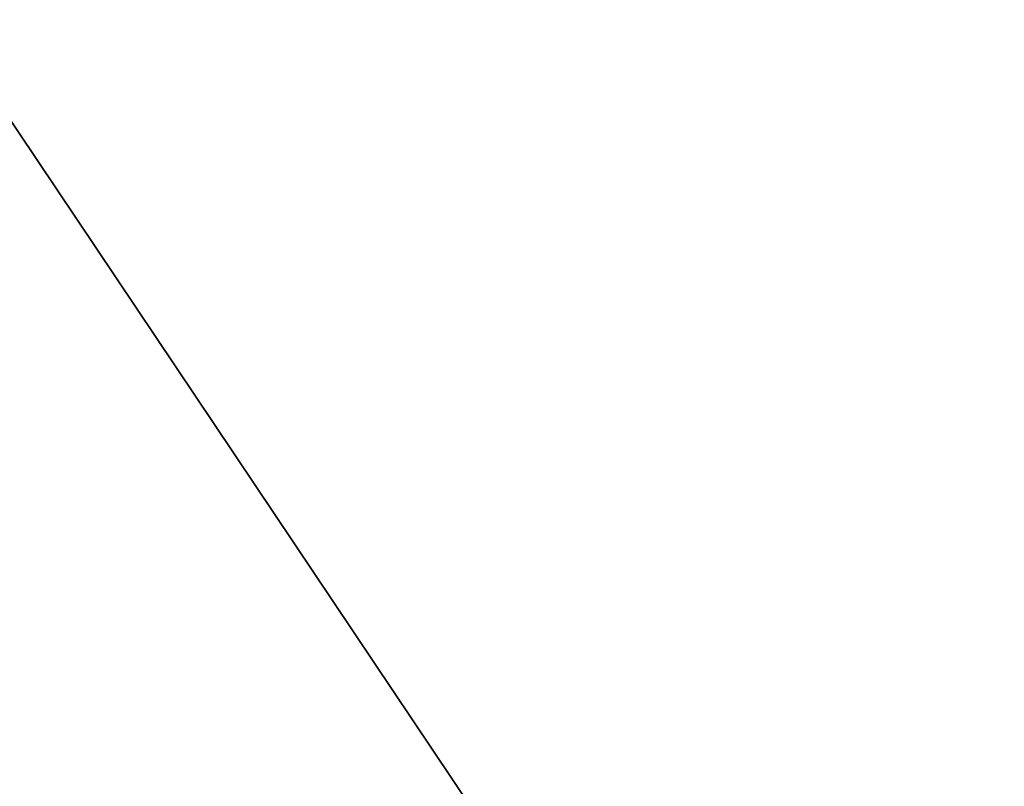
# Model space of a CAD drawing. Extents: x 0 to 457, y -4 to 453.
# Tile 148 of 256: x 129.5653 to 129.5823, y 127.1476 to 127.1608. Entities that reach past the tile are written whole.
import ezdxf

# ---------------------------------------------------------------- set-up
doc = ezdxf.new("R2010")
doc.units = 0
doc.layers.get('0').update_dxf_attribs({"color": 13, "linetype": 'CONTINUOUS'})

# ---------------------------------------------------------------- blocks, each defined once
blk = doc.blocks.new('GROUP_16')
blk.add_line((52.204497, 58.388846, 7.581079), (47.005751, 60.939053, 7.581079))
mesh = blk.add_polyface()
corners = [(52.204497, 58.388846, 7.581079), (47.818979, 63.351342, 9.578877), (47.005751, 60.939053, 7.581079), (53.614361, 60.50846, 9.578877)]
mesh.append_faces([[corners[k] for k in face] for face in [(0, 1, 2), (1, 0, 3)]], dxfattribs={"vtx0": -1})
mesh = blk.add_polyface()
corners = [(45.986626, 57.916008, 5.553068), (41.324106, 62.056829, 7.581079), (41.122129, 58.873023, 5.553068), (47.005751, 60.939053, 7.581079)]
mesh.append_faces([[corners[k] for k in face] for face in [(0, 1, 2), (1, 0, 3)]], dxfattribs={"vtx0": -1})
blk = doc.blocks.new('GROUP_7')
blk.add_blockref('GROUP_16', (0, 0, 40))
blk = doc.blocks.new('GROUP_22')
mesh = blk.add_polyface()
corners = [(28.878236, 35.377556, 2.799038), (24.784802, 37.857125, 3), (24.595713, 37.151435, 2.799038), (24.791502, 37.88213, 3), (29.256472, 36.032679, 3), (29.243528, 36.010261, 3)]
mesh.append_faces([[corners[k] for k in face] for face in [(0, 1, 2), (4, 0, 5)]], dxfattribs={"vtx0": -1})
mesh.append_faces([[corners[k] for k in face] for face in [(1, 0, 3), (3, 0, 4)]], dxfattribs={"vtx0": -1, "vtx1": -1})
mesh = blk.add_polyface()
corners = [(24.784802, 37.857125), (28.878236, 35.377556, 0.200962), (24.595713, 37.151435, 0.200962), (24.791502, 37.88213), (29.256472, 36.032679), (29.243528, 36.010261)]
mesh.append_faces([[corners[k] for k in face] for face in [(0, 1, 2), (1, 4, 5)]], dxfattribs={"vtx0": -1})
mesh.append_faces([[corners[k] for k in face] for face in [(1, 0, 3), (1, 3, 4)]], dxfattribs={"vtx0": -1, "vtx2": -1})
blk = doc.blocks.new('GROUP_23')
at = {"xscale": 1.1, "yscale": 1.1, "zscale": 2.5}
blk.add_blockref('GROUP_22', (225.860683, 225.898394, 112.02115), dxfattribs=at)
blk = doc.blocks.new('COMPONENT_9')
at = {"xscale": 0.4000000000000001, "yscale": 0.4000000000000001, "zscale": 0.4000000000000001}
for name, p in [('GROUP_23', (1.364409, 1.012274, 8.22885)), ('GROUP_7', (84.478492, 84.054273, 46.93731))]:
    blk.add_blockref(name, p, dxfattribs=at)
blk = doc.blocks.new('GROUP_2')
at = {"rotation": 150}
blk.add_blockref('COMPONENT_9', (236.548999, 151.905576, 200), dxfattribs=at)

msp = doc.modelspace()

# ---------------------------------------------------------------- block references
msp.add_blockref('GROUP_2', (36.686424, 17.498938, -0.189035))

doc.saveas('drawing.dxf')
